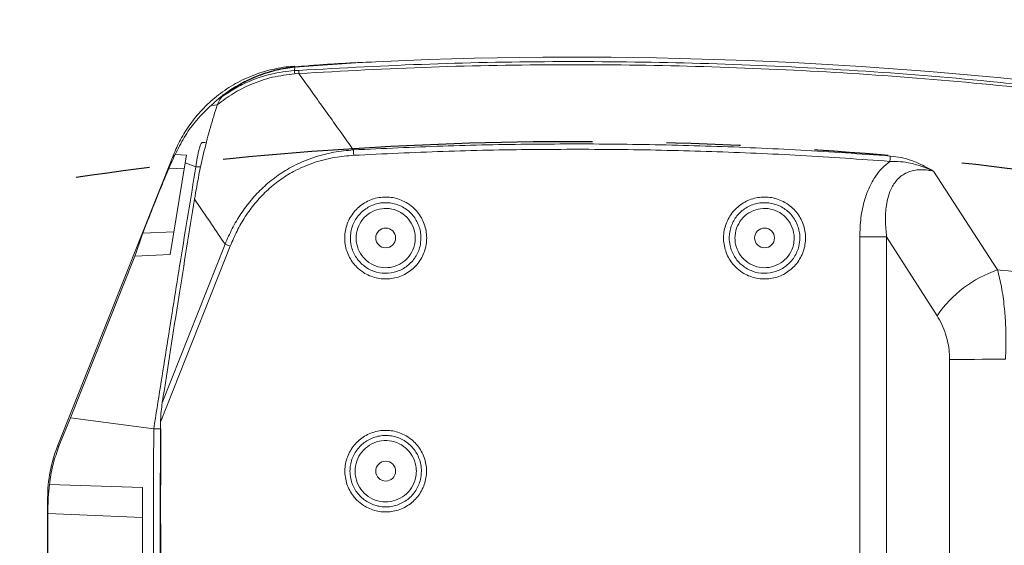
# Model space of a CAD drawing. Header units: millimetres. Extents: x 0 to 16820, y 0 to 11880.
# Tile 28 of 120: x 2530 to 2868, y 8204 to 8384. Entities that reach past the tile are written whole.
import ezdxf

# ---------------------------------------------------------------- set-up
doc = ezdxf.new("R2010")
doc.units = ezdxf.units.MM
doc.header["$LTSCALE"] = 20
doc.linetypes.add('PHANTOM', pattern=[12.7, 6.35, -1.27, 1.27, -1.27, 1.27, -1.27])
doc.styles.add('SLDTEXTSTYLE0', font='TXT', dxfattribs={"width": 0.605})
doc.dimstyles.new('SLDDIMSTYLE0', dxfattribs={"dimtxt": 140, "dimasz": 100, "dimexe": 0, "dimexo": 0.0625, "dimgap": 35, "dimtad": 1, "dimtoh": 1, "dimdec": 0, "dimrnd": 1e-09, "dimzin": 12, "dimdsep": 46, "dimtxsty": 'SLDTEXTSTYLE0', "dimsah": 1, "dimcen": 0.09, "dimadec": 0, "dimazin": 0, "dimtfac": 1, "dimtofl": 0, "dimtmove": 0, "dimatfit": 3, "dimfxl": 0, "dimfrac": 2, "dimtolj": 1, "dimtzin": 12, "dimarcsym": 0})

# ---------------------------------------------------------------- blocks, each defined once
blk = doc.blocks.new('*D5')
at = {"color": 7, "linetype": 'Continuous', "lineweight": 0}
for p, q in [((2720.78, 9015.29), (5150.78, 9015.29)), ((5120.78, 9015.29), (5120.78, 6644.47)), ((2871.03, 6644.47), (5150.78, 6644.47))]:
    blk.add_line(p, q, dxfattribs=at)
for points in [[(5120.78, 9015.29), (5105.78, 8915.29), (5135.78, 8915.29)], [(5120.78, 6644.47), (5135.78, 6744.47), (5105.78, 6744.47)]]:
    blk.add_solid(points, dxfattribs=at)
at = {"color": 7, "linetype": 'Continuous', "lineweight": 0, "insert": (4940.31, 7616), "char_height": 140, "attachment_point": 1, "rotation": 90, "style": 'SLDTEXTSTYLE0'}
blk.add_mtext('2371', dxfattribs=at)

msp = doc.modelspace()

# ---------------------------------------------------------------- linework, layer by layer
at = {"color": 7, "linetype": 'Continuous', "lineweight": 0}
for p, q in [((2624.6, 8368.03), (2647.18, 8369.66)), ((2624.62, 8368.29), (2624.62, 8368.28)), ((2595.84, 8354.9), (2598.2, 8355.09)), ((2583.1, 8338.22), (2543.19, 8238.02)), ((2581.8, 8303.74), (2586.96, 8335.21)), ((2583.57, 8338.03), (2583.02, 8336.92)), ((2587.38, 8337.88), (2583.57, 8338.03)), ((2586.96, 8335.21), (2587.38, 8337.88)), ((2590.65, 8333.84), (2586.96, 8335.21)), ((2591.14, 8336.89), (2590.65, 8333.84)), ((2592.29, 8333.82), (2590.65, 8333.84)), ((2547.62, 8247.77), (2569.67, 8303.17)), ((2569.67, 8303.17), (2581.8, 8303.74)), ((2543.67, 8238.02), (2547.62, 8247.77)), ((2576.21, 8244.02), (2547.62, 8247.77)), ((2578.64, 8244.01), (2576.21, 8244.02)), ((2540.45, 8224.9), (2539.99, 8220.26)), ((2540.45, 8224.9), (2572.3, 8223.89)), ((2572.3, 8223.89), (2572.4, 8181.1)), ((2539.78, 8220.26), (2539.78, 8133.44))]:
    msp.add_line(p, q, dxfattribs=at)
at = {"color": 8, "linetype": 'Continuous', "lineweight": 0}
for p, q in [((2624.6, 8368.03), (2624.52, 8366.85)), ((2624.52, 8366.85), (2625.92, 8366.94)), ((2625.98, 8365.87), (2624.55, 8365.77)), ((2624.62, 8368.28), (2624.61, 8368.14)), ((2581.42, 8333.41), (2586.63, 8333.2)), ((2843.77, 8332.35), (2865.74, 8298.51)), ((2572.48, 8311.14), (2583.08, 8311.59)), ((2818.46, 8199.66), (2818.46, 8309.79)), ((2844.96, 8282.79), (2827.66, 8309.89)), ((2827.66, 8309.89), (2827.66, 8199.58)), ((2602.43, 8306.65), (2578.53, 8246.21)), ((2579.12, 8252.93), (2600.65, 8307.33)), ((2849.29, 8198.68), (2849.29, 8267.72)), ((2543.19, 8238.02), (2543.67, 8238.02)), ((2539.99, 8220.26), (2539.78, 8220.26)), ((2539.83, 8214.96), (2572.33, 8213.59))]:
    msp.add_line(p, q, dxfattribs=at)
at = {"color": 8, "linetype": 'Continuous', "lineweight": 0, "flags": 128}
for points in [[(2625.98, 8365.87), (2625.97, 8366.1), (2625.96, 8366.3), (2625.94, 8366.48), (2625.94, 8366.63), (2625.93, 8366.75), (2625.92, 8366.85), (2625.92, 8366.91), (2625.92, 8366.94)], [(2644.8, 8337.82), (2644.79, 8338.07), (2644.78, 8338.32), (2644.76, 8338.56), (2644.75, 8338.8), (2644.74, 8339.03), (2644.73, 8339.25), (2644.72, 8339.46), (2644.7, 8339.65)], [(2828.79, 8335.73), (2828.81, 8335.98), (2828.83, 8336.23), (2828.85, 8336.47), (2828.86, 8336.71), (2828.88, 8336.94), (2828.9, 8337.16), (2828.91, 8337.37), (2828.93, 8337.56)], [(2849.29, 8267.72), (2851.15, 8267.74), (2853.22, 8267.77), (2855.47, 8267.79), (2857.88, 8267.8), (2860.41, 8267.82), (2863.03, 8267.83), (2865.72, 8267.83), (2868.44, 8267.83)]]:
    msp.add_lwpolyline(points, dxfattribs=at)
at = {"color": 7, "linetype": 'Continuous', "lineweight": 0, "flags": 128}
for points in [[(2576.21, 8244.02), (2576.15, 8231.02), (2576.13, 8218.01), (2576.14, 8205.01), (2576.18, 8192), (2576.25, 8179), (2576.36, 8166), (2576.5, 8152.99), (2576.67, 8139.99)], [(2579.1, 8140.04), (2578.92, 8153.04), (2578.79, 8166.03), (2578.68, 8179.03), (2578.61, 8192.02), (2578.57, 8205.02), (2578.56, 8218.02), (2578.58, 8231.01), (2578.64, 8244.01)]]:
    msp.add_lwpolyline(points, dxfattribs=at)
at = {"color": 7, "linetype": 'Continuous', "lineweight": 0}
for centre in [(2655.78, 8309.47), (2785.78, 8309.47), (2655.78, 8229.47)]:
    msp.add_circle(centre, 3.4, dxfattribs=at)
at = {"color": 7, "linetype": 'Continuous', "lineweight": 30}
msp.add_arc((2720.78, 7139.47), 1875.82, 300, 180, dxfattribs=at)
at = {"color": 7, "linetype": 'Continuous', "lineweight": 0}
for centre, radius, start, end in [((2720.78, 6871.47), 1500, 83.26177, 92.81256), ((2587.78, 8220.26), 48, 158.2828, 180)]:
    msp.add_arc(centre, radius, start, end, dxfattribs=at)
at = {"color": 8, "linetype": 'Continuous', "lineweight": 0}
for centre, radius, start, end in [((2635.85, 8366.59), 11.33, 178.6685, 184.1547), ((2819.16, 8661.04), 351.25, 269.8869, 271.3865), ((2561.51, 8203.45), 111.01, 68.3717, 69.358), ((2879.37, 8258.9), 41.89, 108.9897, 145.2194)]:
    msp.add_arc(centre, radius, start, end, dxfattribs=at)
at = {"color": 7, "linetype": 'PHANTOM', "lineweight": 30}
msp.add_arc((2720.78, 7139.47), 1203.01, 352.93959, 127.06041, dxfattribs=at)
at = {"color": 7, "linetype": 'Continuous', "lineweight": 0}
for centre, major_axis, ratio, start_param, end_param in [((6500.73, 7219.64), (3932.27, -1077.64), 0.246712, 3.099748, 3.10353), ((5774.06, 9041.38), (3212.34, 880.34), 0.246712, 2.968022, 2.976595), ((5703.57, 8214.47), (0, 4000), 0.781286, 1.562859, 1.588157), ((6100.78, 7308.02), (3553.05, -963), 0.246973, 3.19774, 3.203425)]:
    msp.add_ellipse(centre, major_axis=major_axis, ratio=ratio, start_param=start_param, end_param=end_param, dxfattribs=at)
for points, knots in [([(2650.93, 8369.79), (2649.6, 8369.74), (2646.06, 8369.62), (2640.54, 8369.32), (2634.6, 8368.95), (2629.37, 8368.55), (2626.12, 8368.27), (2624.61, 8368.14)], [0, 0, 0, 0, 0.151289, 0.403625, 0.629182, 0.82797, 1, 1, 1, 1]), ([(2624.61, 8368.38), (2623.63, 8368.3), (2621.39, 8368.14), (2617.95, 8367.54), (2614.32, 8366.65), (2610.83, 8365.48), (2607.47, 8364.08), (2604.28, 8362.44), (2601.25, 8360.6), (2598.42, 8358.58), (2595.77, 8356.39), (2593.34, 8354.06), (2591.11, 8351.61), (2589.1, 8349.08), (2587.31, 8346.48), (2585.73, 8343.85), (2584.39, 8341.21), (2583.52, 8339.34), (2583.15, 8338.33), (2583.11, 8338.21)], [0, 0, 0, 0, 0.0545765, 0.1243037, 0.1931557, 0.261138, 0.3282453, 0.3944614, 0.4597588, 0.5240978, 0.587425, 0.6496705, 0.7107448, 0.7705332, 0.8288869, 0.8856084, 0.940422, 0.9929069, 1, 1, 1, 1]), ([(2624.6, 8368.03), (2622.51, 8367.75), (2618.32, 8367.18), (2612.06, 8365.17), (2605.84, 8362.32), (2601.84, 8359.5), (2599.85, 8358.09)], [0, 0, 0, 0, 0.245575, 0.491128, 0.745611, 1, 1, 1, 1]), ([(2624.61, 8368.14), (2623.64, 8368.03), (2621.83, 8367.84), (2619.34, 8367.37), (2616.94, 8366.81), (2614.54, 8366.1), (2612.09, 8365.24), (2610.54, 8364.58), (2609.79, 8364.25)], [0, 0, 0, 0, 0.193768, 0.360378, 0.499856, 0.678975, 0.845683, 1, 1, 1, 1]), ([(2609.79, 8364.25), (2608.97, 8363.87), (2607.35, 8363.12), (2604.97, 8361.81), (2603.43, 8360.83), (2602.66, 8360.33)], [0, 0, 0, 0, 0.341259, 0.668607, 1, 1, 1, 1]), ([(2602.66, 8360.33), (2601.45, 8359.49), (2599.12, 8357.87), (2596.9, 8355.87), (2595.84, 8354.9)], [0, 0, 0, 0, 0.519086, 1, 1, 1, 1]), ([(2599.85, 8358.09), (2599.49, 8357.74), (2598.73, 8356.99), (2598.25, 8355.76), (2597.99, 8355.11)], [0, 0, 0, 0, 0.468015, 1, 1, 1, 1]), ([(2583.57, 8338.03), (2584.54, 8340.05), (2586.43, 8343.95), (2589.77, 8348.6), (2592.91, 8352.2), (2594.88, 8354.01), (2595.84, 8354.9)], [0, 0, 0, 0, 0.318406, 0.618125, 0.813488, 1, 1, 1, 1]), ([(2597.99, 8355.11), (2597.18, 8352.55), (2595.56, 8347.42), (2593.48, 8339.41), (2591.65, 8331.21), (2590.67, 8325.58), (2590.18, 8322.77)], [0, 0, 0, 0, 0.248263, 0.496533, 0.748265, 1, 1, 1, 1]), ([(2594.22, 8342.04), (2593.91, 8342.13), (2593.5, 8342.24), (2592.98, 8342.21), (2592.72, 8342.12), (2592.5, 8341.94), (2592.14, 8341.36), (2591.68, 8339.65), (2591.36, 8338.05), (2591.14, 8336.89)], [0, 0, 0, 0, 0.165561, 0.2163328, 0.2513483, 0.286679, 0.3306327, 0.5159201, 1, 1, 1, 1]), ([(2572.48, 8311.14), (2572.61, 8311.5), (2572.88, 8312.22), (2573.67, 8314.25), (2574.68, 8316.83), (2575.81, 8319.68), (2576.84, 8322.24), (2577.73, 8324.46), (2578.56, 8326.52), (2579.38, 8328.53), (2580.15, 8330.41), (2580.78, 8331.93), (2581.19, 8332.89), (2581.37, 8333.29), (2581.42, 8333.41)], [0, 0, 0, 0, 0.092759, 0.184528, 0.276677, 0.360699, 0.449624, 0.517534, 0.585537, 0.676875, 0.768314, 0.861655, 0.955006, 1, 1, 1, 1]), ([(2590.65, 8333.84), (2588.88, 8323.11), (2585.53, 8302.8), (2580.73, 8272.86), (2577.72, 8253.64), (2576.21, 8244.02)], [0, 0, 0, 0, 0.358917, 0.679455, 1, 1, 1, 1]), ([(2590.18, 8322.77), (2588.37, 8311.57), (2584.62, 8288.32), (2581, 8265.01), (2579.12, 8252.93)], [0, 0, 0, 0, 0.481542, 1, 1, 1, 1]), ([(2579.12, 8252.93), (2578.98, 8251.95), (2578.71, 8249.99), (2578.55, 8247.73), (2578.53, 8246.47), (2578.53, 8246.21)], [0, 0, 0, 0, 0.441851, 0.887495, 1, 1, 1, 1]), ([(2543.67, 8238.02), (2542.98, 8236.09), (2541.56, 8232.18), (2540.74, 8227.65), (2540.48, 8225.2), (2540.45, 8224.9)], [0, 0, 0, 0, 0.461654, 0.93595, 1, 1, 1, 1]), ([(2539.83, 8189.98), (2539.82, 8190.18), (2539.82, 8190.65), (2539.81, 8191.78), (2539.8, 8193.25), (2539.8, 8194.93), (2539.79, 8196.73), (2539.79, 8199.15), (2539.79, 8202.28), (2539.79, 8205.86), (2539.79, 8209.16), (2539.8, 8211.65), (2539.81, 8213.41), (2539.82, 8214.4), (2539.83, 8214.81), (2539.83, 8214.96)], [0, 0, 0, 0, 0.059617, 0.136308, 0.212922, 0.274026, 0.335071, 0.397599, 0.495314, 0.593109, 0.690357, 0.798536, 0.877739, 0.957022, 1, 1, 1, 1])]:
    msp.add_open_spline(points, degree=3, knots=knots, dxfattribs=at)
at = {"color": 8, "linetype": 'Continuous', "lineweight": 0}
for points, knots in [([(2625.92, 8366.94), (2640.91, 8367.76), (2670.89, 8369.4), (2715.93, 8370.15), (2761.09, 8369.64), (2806.34, 8367.71), (2851.64, 8364.51), (2881.74, 8361.22), (2896.78, 8359.57)], [0, 0, 0, 0, 0.165969, 0.331976, 0.497946, 0.665284, 0.832661, 1, 1, 1, 1]), ([(2896.78, 8358.5), (2881.86, 8360.13), (2852.02, 8363.4), (2807.1, 8366.6), (2761.99, 8368.55), (2716.72, 8369.08), (2671.32, 8368.35), (2641.09, 8366.7), (2625.98, 8365.87)], [0, 0, 0, 0, 0.165969, 0.331975, 0.497944, 0.665283, 0.832661, 1, 1, 1, 1]), ([(2624.55, 8365.77), (2622, 8365.45), (2616.82, 8364.82), (2609.77, 8362.38), (2603.39, 8359.17), (2599.8, 8356.47), (2597.99, 8355.11)], [0, 0, 0, 0, 0.264793, 0.537061, 0.766245, 1, 1, 1, 1]), ([(2599.85, 8358.09), (2601.29, 8359.05), (2604.19, 8360.98), (2609.71, 8363.64), (2615.19, 8365.45), (2620.46, 8366.49), (2623.16, 8366.73), (2624.52, 8366.85)], [0, 0, 0, 0, 0.195671, 0.393669, 0.692351, 0.846178, 1, 1, 1, 1]), ([(2625.98, 8365.87), (2627.91, 8363.17), (2632.82, 8356.3), (2639.06, 8347.56), (2643.37, 8341.52), (2644.7, 8339.65)], [0, 0, 0, 0, 0.309543, 0.78674, 1, 1, 1, 1]), ([(2600.65, 8307.33), (2601.44, 8309.13), (2603.02, 8312.72), (2606.03, 8317.78), (2609.54, 8322.54), (2613.63, 8326.85), (2618.24, 8330.64), (2623.81, 8334.16), (2630.41, 8337.03), (2637.63, 8338.97), (2642.46, 8339.44), (2644.7, 8339.65)], [0, 0, 0, 0, 0.101613, 0.203442, 0.304941, 0.407837, 0.511118, 0.613964, 0.748573, 0.883265, 1, 1, 1, 1]), ([(2644.7, 8339.65), (2654.91, 8340.14), (2675.33, 8341.11), (2705.99, 8341.72), (2736.7, 8341.73), (2767.44, 8341.03), (2798.21, 8339.72), (2818.69, 8338.28), (2828.93, 8337.56)], [0, 0, 0, 0, 0.1663064, 0.3326324, 0.4989388, 0.6659525, 0.8329861, 1, 1, 1, 1]), ([(2828.79, 8335.73), (2818.61, 8336.45), (2798.24, 8337.88), (2767.64, 8339.19), (2736.98, 8339.89), (2706.27, 8339.89), (2675.52, 8339.28), (2655.04, 8338.31), (2644.8, 8337.82)], [0, 0, 0, 0, 0.166306, 0.332632, 0.498938, 0.665952, 0.832986, 1, 1, 1, 1]), ([(2583.02, 8336.92), (2583.04, 8337.27), (2583.09, 8337.97), (2583.11, 8338.32), (2583.11, 8338.22), (2583.11, 8338.21)], [0, 0, 0, 0, 0.475298, 0.950595, 1, 1, 1, 1]), ([(2644.8, 8337.82), (2642.63, 8337.63), (2637.96, 8337.23), (2630.98, 8335.41), (2624.59, 8332.68), (2619.23, 8329.29), (2614.8, 8325.62), (2610.88, 8321.44), (2607.52, 8316.81), (2604.66, 8311.88), (2603.17, 8308.39), (2602.43, 8306.65)], [0, 0, 0, 0, 0.117007, 0.251552, 0.386002, 0.488607, 0.591671, 0.694332, 0.796064, 0.898142, 1, 1, 1, 1]), ([(2818.46, 8309.79), (2818.53, 8311.99), (2818.67, 8316.37), (2819.88, 8322.11), (2821.65, 8326.88), (2823.64, 8330.44), (2826.03, 8333.41), (2827.81, 8335.01), (2828.77, 8335.72), (2828.79, 8335.73)], [0, 0, 0, 0, 0.2275591, 0.4546915, 0.6041181, 0.7533293, 0.8757786, 0.9981288, 1, 1, 1, 1]), ([(2843.77, 8332.35), (2843.76, 8332.36), (2842.52, 8332.94), (2839.97, 8334), (2836.16, 8335.09), (2832.4, 8335.71), (2830, 8335.72), (2828.79, 8335.73)], [0, 0, 0, 0, 0.002493, 0.271487, 0.544222, 0.769645, 1, 1, 1, 1]), ([(2828.93, 8337.56), (2830.18, 8337.42), (2832.72, 8337.12), (2836.5, 8336.01), (2840.21, 8334.42), (2842.59, 8333.07), (2843.76, 8332.36), (2843.77, 8332.35)], [0, 0, 0, 0, 0.230968, 0.468807, 0.730959, 0.997687, 1, 1, 1, 1]), ([(2843.77, 8332.35), (2843.12, 8332.49), (2841.67, 8332.79), (2839.38, 8332.93), (2837.09, 8332.71), (2835.03, 8332.1), (2833.58, 8331.36), (2832.25, 8330.4), (2831.06, 8329.24), (2830.1, 8327.91), (2829.1, 8326.12), (2828.2, 8323.82), (2827.4, 8319.94), (2827.12, 8315.25), (2827.48, 8311.68), (2827.66, 8309.89)], [0, 0, 0, 0, 0.058982, 0.130658, 0.202171, 0.260243, 0.318255, 0.344268, 0.403982, 0.463788, 0.488733, 0.58445, 0.680455, 0.840045, 1, 1, 1, 1]), ([(2600.65, 8307.33), (2599.09, 8309.63), (2595.61, 8314.78), (2592.12, 8319.92), (2590.18, 8322.77)], [0, 0, 0, 0, 0.445226, 1, 1, 1, 1]), ([(2645.81, 8299.52), (2645.42, 8299.95), (2644.49, 8300.95), (2643.33, 8302.78), (2642.38, 8304.96), (2641.82, 8307.27), (2641.65, 8309.64), (2641.89, 8312.01), (2642.52, 8314.31), (2643.53, 8316.46), (2644.88, 8318.42), (2646.55, 8320.12), (2648.48, 8321.52), (2650.61, 8322.58), (2652.89, 8323.26), (2655.25, 8323.55), (2657.63, 8323.44), (2659.95, 8322.93), (2662.34, 8321.97), (2664.51, 8320.56), (2666.37, 8318.78), (2667.79, 8316.88), (2668.87, 8314.75), (2669.58, 8312.48), (2669.89, 8310.12), (2669.81, 8307.74), (2669.32, 8305.41), (2668.46, 8303.2), (2667.23, 8301.16), (2665.68, 8299.35), (2663.84, 8297.84), (2661.78, 8296.65), (2659.55, 8295.83), (2657.21, 8295.38), (2654.83, 8295.35), (2652.47, 8295.7), (2650.22, 8296.46), (2647.91, 8297.66), (2646.57, 8298.85), (2645.81, 8299.52)], [0, 0, 0, 0, 0.019568, 0.046409, 0.07325, 0.100097, 0.126945, 0.153799, 0.180654, 0.207513, 0.234373, 0.261232, 0.28809, 0.314943, 0.341795, 0.368637, 0.39548, 0.422316, 0.449153, 0.482595, 0.509448, 0.536301, 0.56315, 0.589999, 0.616852, 0.643706, 0.670563, 0.697421, 0.724277, 0.751134, 0.777987, 0.80484, 0.831688, 0.858536, 0.885379, 0.912223, 0.939062, 0.965902, 1, 1, 1, 1]), ([(2775.81, 8299.52), (2775.42, 8299.95), (2774.49, 8300.95), (2773.33, 8302.78), (2772.38, 8304.96), (2771.82, 8307.27), (2771.65, 8309.64), (2771.89, 8312.01), (2772.52, 8314.31), (2773.53, 8316.46), (2774.88, 8318.42), (2776.55, 8320.12), (2778.48, 8321.52), (2780.61, 8322.58), (2782.89, 8323.26), (2785.25, 8323.55), (2787.63, 8323.44), (2789.95, 8322.93), (2792.34, 8321.97), (2794.51, 8320.56), (2796.37, 8318.78), (2797.79, 8316.88), (2798.87, 8314.75), (2799.58, 8312.48), (2799.89, 8310.12), (2799.81, 8307.74), (2799.32, 8305.41), (2798.46, 8303.2), (2797.23, 8301.16), (2795.68, 8299.35), (2793.84, 8297.84), (2791.78, 8296.65), (2789.55, 8295.83), (2787.21, 8295.38), (2784.83, 8295.35), (2782.47, 8295.7), (2780.22, 8296.46), (2777.91, 8297.66), (2776.57, 8298.85), (2775.81, 8299.52)], [0, 0, 0, 0, 0.019568, 0.046409, 0.07325, 0.100097, 0.126945, 0.153799, 0.180654, 0.207513, 0.234373, 0.261232, 0.28809, 0.314943, 0.341795, 0.368637, 0.39548, 0.422316, 0.449153, 0.482595, 0.509448, 0.536301, 0.56315, 0.589999, 0.616852, 0.643706, 0.670563, 0.697421, 0.724277, 0.751134, 0.777987, 0.80484, 0.831688, 0.858536, 0.885379, 0.912223, 0.939062, 0.965902, 1, 1, 1, 1]), ([(2667.89, 8309.47), (2667.83, 8308.5), (2667.72, 8306.85), (2666.96, 8304.64), (2666, 8302.83), (2664.74, 8301.21), (2663.24, 8299.82), (2661.52, 8298.71), (2659.03, 8297.63), (2655.62, 8297.1), (2651.56, 8297.85), (2648.56, 8299.55), (2646.61, 8301.45), (2645.4, 8303.1), (2644.49, 8304.93), (2643.84, 8307.05), (2643.6, 8309.26), (2643.79, 8311.48), (2644.3, 8313.47), (2645.14, 8315.34), (2646.28, 8317.05), (2647.7, 8318.54), (2649.35, 8319.78), (2651.18, 8320.71), (2653.14, 8321.33), (2655.18, 8321.6), (2657.23, 8321.54), (2659.24, 8321.12), (2661.15, 8320.37), (2662.91, 8319.31), (2664.47, 8317.98), (2665.77, 8316.39), (2666.8, 8314.62), (2667.51, 8312.69), (2667.85, 8310.95), (2667.88, 8309.87), (2667.89, 8309.47)], [0, 0, 0, 0, 0.037975, 0.064847, 0.091719, 0.118548, 0.145377, 0.172166, 0.198955, 0.252292, 0.305612, 0.358952, 0.385742, 0.412531, 0.439362, 0.466193, 0.499689, 0.52661, 0.55353, 0.580475, 0.607421, 0.634378, 0.661334, 0.688276, 0.715217, 0.74213, 0.769042, 0.795932, 0.822822, 0.849708, 0.876594, 0.903491, 0.930388, 0.957296, 0.984204, 1, 1, 1, 1]), ([(2665.94, 8309.46), (2665.93, 8309.79), (2665.88, 8311.27), (2665.14, 8313.84), (2663.16, 8316.68), (2660.34, 8318.72), (2657.01, 8319.7), (2653.54, 8319.53), (2650.32, 8318.21), (2647.71, 8315.9), (2646.02, 8312.86), (2645.51, 8309.85), (2645.82, 8306.86), (2646.94, 8304.03), (2649.21, 8301.4), (2652.23, 8299.68), (2655.65, 8299.05), (2659.08, 8299.59), (2662.15, 8301.23), (2664.48, 8303.8), (2665.76, 8306.7), (2665.89, 8308.65), (2665.94, 8309.46)], [0, 0, 0, 0, 0.015836, 0.069581, 0.123222, 0.176818, 0.230394, 0.284008, 0.337693, 0.39144, 0.445208, 0.498976, 0.532572, 0.586246, 0.639883, 0.693503, 0.747122, 0.80076, 0.854433, 0.908152, 0.961911, 1, 1, 1, 1]), ([(2797.89, 8309.47), (2797.83, 8308.5), (2797.72, 8306.85), (2796.96, 8304.64), (2796, 8302.83), (2794.74, 8301.21), (2793.24, 8299.82), (2791.52, 8298.71), (2789.03, 8297.63), (2785.62, 8297.1), (2781.56, 8297.85), (2778.56, 8299.55), (2776.61, 8301.45), (2775.4, 8303.1), (2774.49, 8304.93), (2773.84, 8307.05), (2773.6, 8309.26), (2773.79, 8311.48), (2774.3, 8313.47), (2775.14, 8315.34), (2776.28, 8317.05), (2777.7, 8318.54), (2779.35, 8319.78), (2781.18, 8320.71), (2783.14, 8321.33), (2785.18, 8321.6), (2787.23, 8321.54), (2789.24, 8321.12), (2791.15, 8320.37), (2792.91, 8319.31), (2794.47, 8317.98), (2795.77, 8316.39), (2796.8, 8314.62), (2797.51, 8312.69), (2797.85, 8310.95), (2797.88, 8309.87), (2797.89, 8309.47)], [0, 0, 0, 0, 0.037975, 0.064847, 0.091719, 0.118548, 0.145377, 0.172166, 0.198955, 0.252292, 0.305612, 0.358952, 0.385742, 0.412531, 0.439362, 0.466193, 0.499689, 0.52661, 0.55353, 0.580475, 0.607421, 0.634378, 0.661334, 0.688276, 0.715217, 0.74213, 0.769042, 0.795932, 0.822822, 0.849708, 0.876594, 0.903491, 0.930388, 0.957296, 0.984204, 1, 1, 1, 1]), ([(2795.94, 8309.46), (2795.93, 8309.79), (2795.88, 8311.27), (2795.14, 8313.84), (2793.16, 8316.68), (2790.34, 8318.72), (2787.01, 8319.7), (2783.54, 8319.53), (2780.32, 8318.21), (2777.71, 8315.9), (2776.02, 8312.86), (2775.51, 8309.85), (2775.82, 8306.86), (2776.94, 8304.03), (2779.21, 8301.4), (2782.23, 8299.68), (2785.65, 8299.05), (2789.08, 8299.59), (2792.15, 8301.23), (2794.48, 8303.8), (2795.76, 8306.7), (2795.89, 8308.65), (2795.94, 8309.46)], [0, 0, 0, 0, 0.015836, 0.069581, 0.123222, 0.176818, 0.230394, 0.284008, 0.337693, 0.39144, 0.445208, 0.498976, 0.532572, 0.586246, 0.639883, 0.693503, 0.747122, 0.80076, 0.854433, 0.908152, 0.961911, 1, 1, 1, 1]), ([(2865.74, 8298.51), (2866.21, 8296.57), (2867.17, 8292.63), (2868.07, 8286.2), (2868.57, 8279.61), (2868.68, 8273.53), (2868.52, 8269.56), (2868.44, 8267.83)], [0, 0, 0, 0, 0.221072, 0.447441, 0.643995, 0.844709, 1, 1, 1, 1]), ([(2865.74, 8298.51), (2870.59, 8297.99), (2880.95, 8296.9), (2891.29, 8295.63), (2896.78, 8294.96)], [0, 0, 0, 0, 0.468893, 1, 1, 1, 1]), ([(2849.29, 8267.72), (2849.27, 8268.56), (2849.22, 8270.49), (2848.76, 8273.46), (2847.91, 8276.7), (2846.66, 8279.9), (2845.53, 8281.82), (2844.96, 8282.79)], [0, 0, 0, 0, 0.148368, 0.340411, 0.53783, 0.765948, 1, 1, 1, 1]), ([(2645.88, 8219.56), (2645.48, 8220), (2644.54, 8221.01), (2643.38, 8222.84), (2642.43, 8225.01), (2641.88, 8227.32), (2641.71, 8229.68), (2641.95, 8232.04), (2642.58, 8234.33), (2643.59, 8236.47), (2644.94, 8238.42), (2646.6, 8240.11), (2648.51, 8241.51), (2650.64, 8242.55), (2652.91, 8243.23), (2655.27, 8243.51), (2657.63, 8243.41), (2659.95, 8242.89), (2662.33, 8241.93), (2664.49, 8240.54), (2666.34, 8238.76), (2667.75, 8236.86), (2668.82, 8234.74), (2669.53, 8232.48), (2669.84, 8230.13), (2669.75, 8227.76), (2669.26, 8225.44), (2668.4, 8223.24), (2667.17, 8221.21), (2665.63, 8219.41), (2663.8, 8217.9), (2661.75, 8216.72), (2659.52, 8215.9), (2657.19, 8215.47), (2654.82, 8215.43), (2652.48, 8215.79), (2650.23, 8216.54), (2647.95, 8217.73), (2646.62, 8218.91), (2645.88, 8219.56)], [0, 0, 0, 0, 0.020104, 0.046947, 0.073791, 0.100634, 0.127477, 0.154322, 0.181167, 0.208015, 0.234864, 0.261715, 0.288566, 0.315418, 0.342271, 0.369122, 0.395973, 0.422822, 0.449671, 0.483153, 0.510001, 0.53685, 0.563694, 0.590538, 0.617382, 0.644227, 0.671073, 0.697919, 0.724767, 0.751616, 0.778467, 0.805318, 0.83217, 0.859022, 0.885874, 0.912725, 0.939573, 0.966422, 1, 1, 1, 1]), ([(2668.05, 8229.47), (2667.98, 8228.5), (2667.88, 8226.85), (2667.11, 8224.62), (2666.15, 8222.79), (2664.88, 8221.15), (2663.36, 8219.74), (2661.62, 8218.61), (2659.72, 8217.78), (2657.71, 8217.29), (2655.64, 8217.14), (2653.57, 8217.34), (2651.57, 8217.88), (2649.68, 8218.76), (2647.97, 8219.93), (2646.48, 8221.38), (2645.26, 8223.05), (2644.33, 8224.91), (2643.68, 8227.06), (2643.45, 8229.3), (2643.64, 8231.53), (2644.16, 8233.54), (2645.01, 8235.43), (2646.16, 8237.15), (2647.59, 8238.65), (2649.25, 8239.9), (2651.1, 8240.85), (2653.09, 8241.47), (2655.15, 8241.75), (2657.23, 8241.69), (2659.27, 8241.27), (2661.21, 8240.52), (2662.99, 8239.44), (2664.57, 8238.09), (2665.89, 8236.49), (2666.94, 8234.69), (2667.65, 8232.74), (2668, 8230.98), (2668.03, 8229.88), (2668.05, 8229.47)], [0, 0, 0, 0, 0.037532, 0.064322, 0.091112, 0.117904, 0.144697, 0.171511, 0.198325, 0.225167, 0.252008, 0.27887, 0.305732, 0.332597, 0.359462, 0.386314, 0.413165, 0.439995, 0.466824, 0.500273, 0.527081, 0.55389, 0.58071, 0.607531, 0.634381, 0.66123, 0.688115, 0.714999, 0.741911, 0.768823, 0.795745, 0.822667, 0.849578, 0.87649, 0.903372, 0.930255, 0.957099, 0.983943, 1, 1, 1, 1]), ([(2666.31, 8229.46), (2666.3, 8229.82), (2666.24, 8231.34), (2665.48, 8234), (2664.11, 8235.98), (2662.45, 8237.66), (2660.49, 8239.07), (2657.04, 8240.08), (2653.44, 8239.89), (2650.11, 8238.53), (2647.42, 8236.14), (2645.67, 8233), (2645.14, 8229.9), (2645.46, 8226.81), (2646.62, 8223.88), (2648.98, 8221.16), (2652.11, 8219.37), (2655.66, 8218.73), (2659.21, 8219.29), (2662.39, 8220.99), (2664.79, 8223.65), (2666.12, 8226.63), (2666.25, 8228.63), (2666.31, 8229.46)], [0, 0, 0, 0, 0.016108, 0.0697365, 0.1233636, 0.123477, 0.177231, 0.230996, 0.2847378, 0.3384301, 0.3920655, 0.445661, 0.4992519, 0.5328124, 0.5864787, 0.640207, 0.6939754, 0.7477441, 0.8014731, 0.8551406, 0.9087527, 0.9623412, 1, 1, 1, 1])]:
    msp.add_open_spline(points, degree=3, knots=knots, dxfattribs=at)

# ---------------------------------------------------------------- dimensions: what is measured, and where the dimension line sits
at = {"color": 7, "linetype": 'Continuous', "lineweight": 0}
dim = msp.add_linear_dim(base=(5120.78, 6644.47), p1=(2720.78, 9015.29), p2=(2871.03, 6644.47), angle=90, dimstyle='SLDDIMSTYLE0', dxfattribs=at)
dim.commit()
dim.dimension.update_dxf_attribs({"geometry": '*D5', "text_midpoint": (5120.78, 7829.88), "dimtype": 160})

doc.saveas('drawing.dxf')
